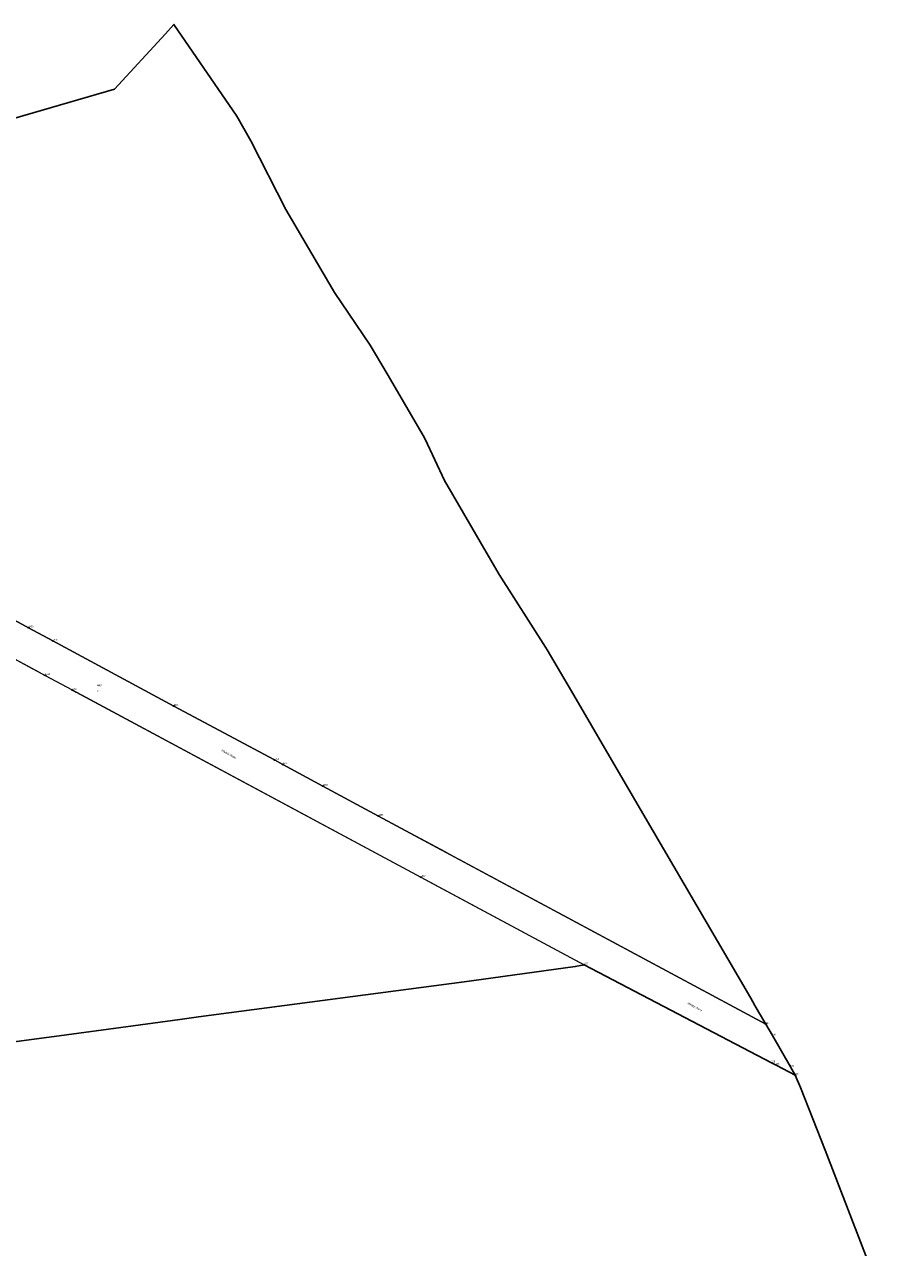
# Model space of a CAD drawing. Header units: metres. Extents: x 5548743 to 5556416, y 5707500 to 5714000.
# Tile 58 of 244: x 5551265 to 5551899, y 5712838 to 5713727. Entities that reach past the tile are written whole.
import ezdxf
from ezdxf.enums import TextEntityAlignment as Align

# ---------------------------------------------------------------- set-up
doc = ezdxf.new("R2010")
doc.units = ezdxf.units.M
doc.linetypes.add('219-1000', pattern=[0])
doc.layers.get('0').update_dxf_attribs({"color": 2, "lineweight": 5})
doc.styles.get("Standard").update_dxf_attribs({"font": 'Working1250', "width": 0.75})

# ---------------------------------------------------------------- blocks, each defined once
blk = doc.blocks.new('202')
at = {"color": 0, "linetype": 'Continuous', "lineweight": 0}
blk.add_circle((0, 0), 0.4, dxfattribs=at)
blk = doc.blocks.new('203')
at = {"linetype": 'Continuous', "lineweight": 0}
h = blk.add_hatch(color=0, dxfattribs=at)
edge = h.paths.add_edge_path()
edge.add_arc((0, 0), 0.09, 0, 360)

msp = doc.modelspace()

# ---------------------------------------------------------------- linework, layer by layer
at = {"layer": '216-obręb ewidencyjny', "color": 7, "linetype": 'CONTINUOUS', "lineweight": 25, "flags": 128}
for points in [[(5551251.46, 5712987.04), (5551286.22, 5712991.75), (5551343.68, 5712999.54), (5551377.48, 5713004.13), (5551391.15, 5713005.97), (5551584.3, 5713031.47), (5551589.47, 5713032.15), (5551664.98, 5713042.5), (5551671.48, 5713043.85), (5551807.65, 5712972.66), (5551810.89, 5712970.97), (5551824.9, 5712963.64), (5551821.45, 5712969.59), (5551808.28, 5712992.35), (5551803.51, 5713000.59), (5551798.18, 5713009.77), (5551795.56, 5713014.3), (5551792.49, 5713019.61), (5551704.85, 5713169.66), (5551676.79, 5713217.69), (5551660.5, 5713245.59), (5551659, 5713248.15), (5551644.61, 5713272.68), (5551643.42, 5713274.74), (5551609.54, 5713327.62), (5551569.79, 5713395.77), (5551555.96, 5713425.83), (5551554.4, 5713428.51), (5551528.12, 5713473.47), (5551515.99, 5713494.23), (5551489.93, 5713532.38), (5551454.63, 5713592.84), (5551429.23, 5713642.69), (5551418.91, 5713660.59), (5551373.2, 5713727.3), (5551366.98, 5713720.51), (5551330.09, 5713680.2), (5551150.63, 5713628.16)], [(5551899.23, 5712772.72), (5551846.6, 5712909.17), (5551828.68, 5712954.74), (5551824.9, 5712963.64), (5551810.89, 5712970.97), (5551807.65, 5712972.66), (5551671.48, 5713043.85), (5551664.98, 5713042.5), (5551589.47, 5713032.15), (5551584.3, 5713031.47), (5551391.15, 5713005.97), (5551377.48, 5713004.13), (5551343.68, 5712999.54), (5551286.22, 5712991.75), (5551251.46, 5712987.04)]]:
    msp.add_lwpolyline(points, dxfattribs=at)
at = {"layer": '218-kontur użytku gruntowego', "color": 3, "linetype": 'CONTINUOUS', "lineweight": 18, "flags": 128}
for points in [[(5551267.6, 5713288.82), (5551084.76, 5713388.36)], [(5551071.86, 5713366.23), (5551272.63, 5713257.98)], [(5551285.14, 5713279.26), (5551267.6, 5713288.82)], [(5551373.16, 5713231.94), (5551285.14, 5713279.26)], [(5551272.63, 5713257.98), (5551279.71, 5713254.16)], [(5551279.71, 5713254.16), (5551299.18, 5713243.59)], [(5551299.18, 5713243.59), (5551302.17, 5713241.99)], [(5551302.17, 5713241.99), (5551552.64, 5713107.6)], [(5551446.26, 5713192.72), (5551373.16, 5713231.94)], [(5551452.37, 5713189.41), (5551446.26, 5713192.72)], [(5551481.46, 5713173.75), (5551452.37, 5713189.41)], [(5551521.98, 5713151.92), (5551481.46, 5713173.75)], [(5551541.8, 5713141.27), (5551521.98, 5713151.92)], [(5551545.38, 5713139.34), (5551541.8, 5713141.27)], [(5551570.33, 5713125.92), (5551545.38, 5713139.34)], [(5551573.69, 5713124.12), (5551570.33, 5713125.92)], [(5551803.51, 5713000.59), (5551573.69, 5713124.12)], [(5551552.64, 5713107.6), (5551558.59, 5713104.41)], [(5551558.59, 5713104.41), (5551671.48, 5713043.85)], [(5551671.48, 5713043.85), (5551803.23, 5712974.97)], [(5551808.28, 5712992.35), (5551803.51, 5713000.59)], [(5551821.45, 5712969.59), (5551808.28, 5712992.35)], [(5551803.23, 5712974.97), (5551807.65, 5712972.66)], [(5551807.65, 5712972.66), (5551810.89, 5712970.97)], [(5551810.89, 5712970.97), (5551820.26, 5712966.07)], [(5551820.26, 5712966.07), (5551824.9, 5712963.64)], [(5551824.9, 5712963.64), (5551821.45, 5712969.59)]]:
    msp.add_lwpolyline(points, dxfattribs=at)
at = {"layer": '219-działka ewidencyjna', "color": 7, "linetype": '219-1000', "lineweight": 18, "flags": 128}
for points in [[(5551084.76, 5713388.36), (5551267.6, 5713288.82)], [(5551071.86, 5713366.23), (5551279.71, 5713254.16)], [(5551267.6, 5713288.82), (5551285.14, 5713279.26)], [(5551285.14, 5713279.26), (5551373.16, 5713231.94)], [(5551279.71, 5713254.16), (5551299.18, 5713243.59)], [(5551299.18, 5713243.59), (5551552.64, 5713107.6)], [(5551373.16, 5713231.94), (5551446.26, 5713192.72)], [(5551446.26, 5713192.72), (5551452.37, 5713189.41)], [(5551452.37, 5713189.41), (5551481.46, 5713173.75)], [(5551481.46, 5713173.75), (5551521.98, 5713151.92)], [(5551521.98, 5713151.92), (5551803.51, 5713000.59)], [(5551552.64, 5713107.6), (5551671.48, 5713043.85)], [(5551671.48, 5713043.85), (5551807.65, 5712972.66)], [(5551803.51, 5713000.59), (5551808.28, 5712992.35)], [(5551808.28, 5712992.35), (5551821.45, 5712969.59)], [(5551807.65, 5712972.66), (5551810.89, 5712970.97)], [(5551810.89, 5712970.97), (5551824.9, 5712963.64)], [(5551821.45, 5712969.59), (5551824.9, 5712963.64)]]:
    msp.add_lwpolyline(points, dxfattribs=at)

# ---------------------------------------------------------------- block references
at = {"layer": '202-punkt graniczny', "color": 7, "linetype": 'CONTINUOUS', "lineweight": 18}
for p in [(5551267.6, 5713288.82), (5551285.14, 5713279.26), (5551279.71, 5713254.16), (5551299.18, 5713243.59), (5551373.16, 5713231.94), (5551446.26, 5713192.72), (5551452.37, 5713189.41), (5551481.46, 5713173.75), (5551521.98, 5713151.92), (5551552.64, 5713107.6), (5551671.48, 5713043.85), (5551803.51, 5713000.59), (5551824.9, 5712963.64)]:
    msp.add_blockref('202', p, dxfattribs=at)
at = {"layer": '203-punkt graniczny', "color": 7, "linetype": 'CONTINUOUS', "lineweight": 18}
for p in [(5551808.28, 5712992.35), (5551807.65, 5712972.66), (5551810.89, 5712970.97), (5551821.45, 5712969.59)]:
    msp.add_blockref('203', p, dxfattribs=at)

# ---------------------------------------------------------------- texts
at = {"layer": '202-punkt graniczny-Atr103', "color": 7, "width": 0.9}
for s, p in [('1459', (5551267.6, 5713288.82)), ('1459', (5551267.6, 5713288.82)), ('1450', (5551285.14, 5713279.26)), ('1450', (5551285.14, 5713279.26)), ('1420', (5551279.71, 5713254.16)), ('1420', (5551279.71, 5713254.16)), ('1465', (5551299.18, 5713243.59)), ('1465', (5551299.18, 5713243.59)), ('1451', (5551373.16, 5713231.94)), ('1451', (5551373.16, 5713231.94)), ('1452', (5551446.26, 5713192.72)), ('1452', (5551446.26, 5713192.72)), ('1453', (5551452.37, 5713189.41)), ('1453', (5551452.37, 5713189.41)), ('1454', (5551481.46, 5713173.75)), ('1454', (5551481.46, 5713173.75)), ('1455', (5551521.98, 5713151.92)), ('1455', (5551521.98, 5713151.92)), ('1427', (5551552.64, 5713107.6)), ('1427', (5551552.64, 5713107.6)), ('257', (5551671.48, 5713043.85)), ('257', (5551671.48, 5713043.85)), ('647', (5551803.51, 5713000.59)), ('647', (5551803.51, 5713000.59)), ('260', (5551824.9, 5712963.64)), ('260', (5551824.9, 5712963.64))]:
    msp.add_text(s, height=1.125, dxfattribs=at).set_placement(p, align=Align.BOTTOM_LEFT)
at = {"layer": '203-punkt graniczny-Atr103', "color": 7, "width": 0.9}
for s, p in [('646', (5551808.28, 5712992.35)), ('646', (5551808.28, 5712992.35)), ('258', (5551807.65, 5712972.66)), ('258', (5551807.65, 5712972.66)), ('259', (5551810.89, 5712970.97)), ('259', (5551810.89, 5712970.97)), ('645', (5551821.45, 5712969.59)), ('645', (5551821.45, 5712969.59))]:
    msp.add_text(s, height=1.125, dxfattribs=at).set_placement(p, align=Align.BOTTOM_LEFT)
at = {"layer": '210-oznaczenie konturu użytku gruntowego', "color": 3, "linetype": 'CONTINUOUS', "lineweight": 18, "width": 0.79}
msp.add_text('dr', height=1.5, dxfattribs=at).set_placement((5551317.4, 5713242.26))
at = {"layer": '211-numer działki ewidencyjnej', "color": 7, "linetype": 'CONTINUOUS', "lineweight": 18, "width": 0.79}
msp.add_text('449', height=1.5, dxfattribs=at).set_placement((5551317.31, 5713246.26))
at = {"layer": '994-Nazwa ulicy', "color": 7, "linetype": 'CONTINUOUS', "lineweight": 18, "oblique": 15, "width": 0.79}
for rotation, p in [(329.789, (5551407.82, 5713200.04)), (330.711, (5551746.58, 5713016.2))]:
    msp.add_text('Wielkie Piece', height=1.5, rotation=rotation, dxfattribs=at).set_placement(p, align=Align.MIDDLE_LEFT)

doc.saveas('drawing.dxf')
